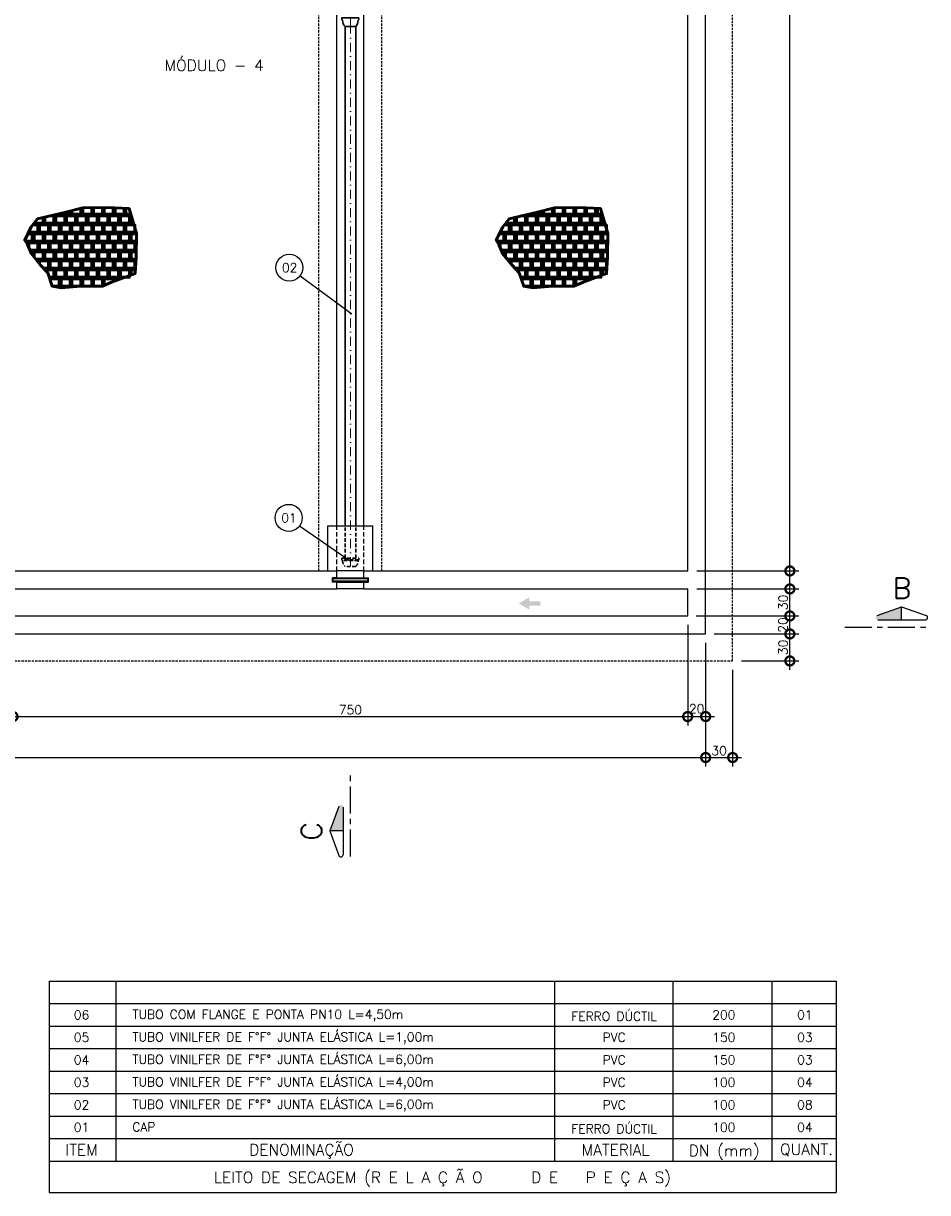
# Model space of a CAD drawing. Header units: millimetres. Extents: x 6229 to 11806, y 4271 to 11505.
# Tile 21 of 25: x 9158 to 10163, y 8925 to 10224. Entities that reach past the tile are written whole.
import ezdxf
from ezdxf.enums import TextEntityAlignment as Align

# ---------------------------------------------------------------- set-up
doc = ezdxf.new("R2010")
doc.units = ezdxf.units.MM
doc.header["$LTSCALE"] = 8
doc.header["$MEASUREMENT"] = 0
for name, pattern in [('CENTERX2', [4, 2.5, -0.5, 0.5, -0.5]), ('DASHDOT', [25.4, 12.7, -6.35, 0, -6.35]), ('DASHED', [0.75, 0.5, -0.25]), ('HIDDEN', [9.525, 6.35, -3.175])]:
    doc.linetypes.add(name, pattern=pattern)
doc.layers.get('Defpoints').update_dxf_attribs({"color": 200})
for name, color, linetype, lineweight in [('BAR-EIXOS', 7, 'DASHDOT', 20), ('BAR-PECAS', 2, 'Continuous', 30), ('PAREDE4', 3, 'Continuous', 50)]:
    doc.layers.add(name, color=color, linetype=linetype, lineweight=lineweight)
for name, color, linetype in [('COTAS', 16, 'Continuous'), ('DIM', 7, 'Continuous'), ('EIXO', 7, 'DASHDOT'), ('ESTRUTURA', 6, 'Continuous'), ('LFINA', 3, 'Continuous'), ('LIMHATRA', 2, 'HIDDEN'), ('PAREDE', 6, 'Continuous'), ('RELAÇÀO', 2, 'Continuous'), ('RELAÇÃO', 2, 'Continuous'), ('TEXTO', 2, 'Continuous')]:
    doc.layers.add(name, color=color, linetype=linetype)
doc.styles.add('ROMANS', font='ROMANS.shx')
doc.dimstyles.new('DIM50', dxfattribs={"dimscale": 0, "dimtxt": 10, "dimasz": 20, "dimexe": 10, "dimexo": 10, "dimgap": 2.5, "dimtad": 1, "dimdec": 0, "dimtxsty": 'ROMANS', "dimblk": 'ARCHTICK', "dimblk1": 'DOTSMALL', "dimblk2": 'DOTSMALL', "dimsah": 1, "dimcen": 2.5, "dimdle": 10, "dimclrd": 7, "dimclre": 7, "dimclrt": 2, "dimazin": 0, "dimtfac": 1, "dimtdec": 0, "dimtmove": 2, "dimatfit": 3, "dimldrblk": 'ARCHTICK', "dimfxl": 0, "dimarcsym": 0})

# ---------------------------------------------------------------- blocks, each defined once
blk = doc.blocks.new('_DOTSMALL')
at = {"color": 0, "linetype": 'ByBlock', "const_width": 0.5}
blk.add_lwpolyline([(-0.0625, 0, 1), (0.0625, 0, 1)], format="xyb", close=True, dxfattribs=at)
blk = doc.blocks.new('*D20')
at = {"layer": 'Defpoints', "color": 0}
for p in [(9916.7, 9506.3), (6816.7, 9443.9), (9916.7, 9408.4)]:
    blk.add_point(p, dxfattribs=at)
at = {"layer": 'DIM', "color": 7, "lineweight": -2}
for p, q in [((9916.7, 9496.3), (9916.7, 9398.4)), ((6816.7, 9433.9), (6816.7, 9398.4)), ((6806.7, 9408.4), (9926.7, 9408.4))]:
    blk.add_line(p, q, dxfattribs=at)
at = {"layer": 'DIM', "color": 7, "lineweight": -2, "xscale": 20, "yscale": 20, "zscale": 20, "rotation": 180}
blk.add_blockref('_DOTSMALL', (6816.7, 9408.4), dxfattribs=at)
at = {"layer": 'DIM', "color": 7, "lineweight": -2, "xscale": 20, "yscale": 20, "zscale": 20}
blk.add_blockref('_DOTSMALL', (9916.7, 9408.4), dxfattribs=at)
at = {"layer": 'DIM', "color": 2, "insert": (8366.7, 9415.9), "char_height": 10, "attachment_point": 5, "style": 'ROMANS'}
blk.add_mtext('3100', dxfattribs=at)
blk = doc.blocks.new('_ArchTick')
at = {"layer": 'COTAS', "color": 0, "const_width": 0.15}
blk.add_lwpolyline([(-0.5, -0.5), (0.5, 0.5)], dxfattribs=at)
blk = doc.blocks.new('*D60')
at = {"layer": 'Defpoints', "color": 0}
for p in [(9146.7, 9615.7), (9896.7, 9565.7), (9896.7, 9453.9)]:
    blk.add_point(p, dxfattribs=at)
at = {"layer": 'DIM', "color": 7, "lineweight": -2}
for p, q in [((9146.7, 9605.7), (9146.7, 9443.9)), ((9896.7, 9555.7), (9896.7, 9443.9)), ((9136.7, 9453.9), (9906.7, 9453.9))]:
    blk.add_line(p, q, dxfattribs=at)
at = {"layer": 'DIM', "color": 7, "lineweight": -2, "xscale": 20, "yscale": 20, "zscale": 20, "rotation": 180}
blk.add_blockref('_DOTSMALL', (9146.7, 9453.9), dxfattribs=at)
at = {"layer": 'DIM', "color": 7, "lineweight": -2, "xscale": 20, "yscale": 20, "zscale": 20}
blk.add_blockref('_DOTSMALL', (9896.7, 9453.9), dxfattribs=at)
at = {"layer": 'DIM', "color": 2, "insert": (9521.7, 9461.4), "char_height": 10, "attachment_point": 5, "style": 'ROMANS'}
blk.add_mtext('750', dxfattribs=at)
blk = doc.blocks.new('*D61')
at = {"layer": 'Defpoints', "color": 0}
for p in [(9896.7, 9565.7), (9916.7, 9545.7), (9916.7, 9453.9)]:
    blk.add_point(p, dxfattribs=at)
at = {"layer": 'DIM', "color": 7, "lineweight": -2}
for p, q in [((9896.7, 9555.7), (9896.7, 9443.9)), ((9916.7, 9535.7), (9916.7, 9443.9)), ((9886.7, 9453.9), (9926.7, 9453.9))]:
    blk.add_line(p, q, dxfattribs=at)
at = {"layer": 'DIM', "color": 7, "lineweight": -2, "xscale": 20, "yscale": 20, "zscale": 20, "rotation": 180}
blk.add_blockref('_DOTSMALL', (9896.7, 9453.9), dxfattribs=at)
at = {"layer": 'DIM', "color": 7, "lineweight": -2, "xscale": 20, "yscale": 20, "zscale": 20}
blk.add_blockref('_DOTSMALL', (9916.7, 9453.9), dxfattribs=at)
at = {"layer": 'DIM', "color": 2, "insert": (9906.7, 9462.6), "char_height": 10, "attachment_point": 5, "style": 'ROMANS'}
blk.add_mtext('20', dxfattribs=at)
blk = doc.blocks.new('*D62')
at = {"layer": 'Defpoints', "color": 0}
for p in [(9946.7, 9515.7), (9916.7, 9500.1), (9946.7, 9408.4)]:
    blk.add_point(p, dxfattribs=at)
at = {"layer": 'DIM', "color": 7, "lineweight": -2}
for p, q in [((9946.7, 9505.7), (9946.7, 9398.4)), ((9916.7, 9490.1), (9916.7, 9398.4)), ((9906.7, 9408.4), (9956.7, 9408.4))]:
    blk.add_line(p, q, dxfattribs=at)
at = {"layer": 'DIM', "color": 7, "lineweight": -2, "xscale": 20, "yscale": 20, "zscale": 20, "rotation": 180}
blk.add_blockref('_DOTSMALL', (9916.7, 9408.4), dxfattribs=at)
at = {"layer": 'DIM', "color": 7, "lineweight": -2, "xscale": 20, "yscale": 20, "zscale": 20}
blk.add_blockref('_DOTSMALL', (9946.7, 9408.4), dxfattribs=at)
at = {"layer": 'DIM', "color": 2, "insert": (9931.7, 9415.9), "char_height": 10, "attachment_point": 5, "style": 'ROMANS'}
blk.add_mtext('30', dxfattribs=at)
blk = doc.blocks.new('*D64')
at = {"layer": 'Defpoints', "color": 0}
for p in [(9916.7, 9545.7), (10010.3, 9545.7), (9946.7, 9515.7)]:
    blk.add_point(p, dxfattribs=at)
at = {"layer": 'DIM', "color": 7, "lineweight": -2}
for p, q in [((10010.3, 9505.7), (10010.3, 9555.7)), ((9926.7, 9545.7), (10020.3, 9545.7)), ((9956.7, 9515.7), (10020.3, 9515.7))]:
    blk.add_line(p, q, dxfattribs=at)
at = {"layer": 'DIM', "color": 7, "lineweight": -2, "xscale": 20, "yscale": 20, "zscale": 20}
for p, rotation in [((10010.3, 9545.7), 90), ((10010.3, 9515.7), 270)]:
    blk.add_blockref('_DOTSMALL', p, dxfattribs=dict(at, rotation=rotation))
at = {"layer": 'DIM', "color": 2, "insert": (10002.8, 9530.7), "char_height": 10, "attachment_point": 5, "rotation": 90, "style": 'ROMANS'}
blk.add_mtext('30', dxfattribs=at)
blk = doc.blocks.new('*D65')
at = {"layer": 'Defpoints', "color": 0}
for p in [(9896.7, 9595.7), (10010.3, 9595.7), (9896.7, 9565.7)]:
    blk.add_point(p, dxfattribs=at)
at = {"layer": 'DIM', "color": 7, "lineweight": -2}
for p, q in [((10010.3, 9555.7), (10010.3, 9605.7)), ((9906.7, 9595.7), (10020.3, 9595.7)), ((9906.7, 9565.7), (10020.3, 9565.7))]:
    blk.add_line(p, q, dxfattribs=at)
at = {"layer": 'DIM', "color": 7, "lineweight": -2, "xscale": 20, "yscale": 20, "zscale": 20}
for p, rotation in [((10010.3, 9595.7), 90), ((10010.3, 9565.7), 270)]:
    blk.add_blockref('_DOTSMALL', p, dxfattribs=dict(at, rotation=rotation))
at = {"layer": 'DIM', "color": 2, "insert": (10002.8, 9580.7), "char_height": 10, "attachment_point": 5, "rotation": 90, "style": 'ROMANS'}
blk.add_mtext('30', dxfattribs=at)
blk = doc.blocks.new('*D66')
at = {"layer": 'Defpoints', "color": 0}
for p in [(9896.7, 11115.7), (10010.3, 11115.7), (9896.7, 9615.7)]:
    blk.add_point(p, dxfattribs=at)
at = {"layer": 'DIM', "color": 7, "lineweight": -2}
for p, q in [((10010.3, 9605.7), (10010.3, 11125.7)), ((9906.7, 11115.7), (10020.3, 11115.7)), ((9906.7, 9615.7), (10020.3, 9615.7))]:
    blk.add_line(p, q, dxfattribs=at)
at = {"layer": 'DIM', "color": 7, "lineweight": -2, "xscale": 20, "yscale": 20, "zscale": 20}
for p, rotation in [((10010.3, 11115.7), 90), ((10010.3, 9615.7), 270)]:
    blk.add_blockref('_DOTSMALL', p, dxfattribs=dict(at, rotation=rotation))
at = {"layer": 'DIM', "color": 2, "insert": (10002.8, 10365.7), "char_height": 10, "attachment_point": 5, "rotation": 90, "style": 'ROMANS'}
blk.add_mtext('1500', dxfattribs=at)
blk = doc.blocks.new('*D127')
at = {"layer": 'BAR-EIXOS', "color": 7, "lineweight": -2}
for p, q in [((10010.3, 9535.7), (10010.3, 9575.7)), ((9906, 9565.7), (10020.3, 9565.7)), ((9926, 9545.7), (10020.3, 9545.7))]:
    blk.add_line(p, q, dxfattribs=at)
at = {"layer": 'Defpoints', "color": 0}
for p in [(9896, 9565.7), (10010.3, 9565.7), (9916, 9545.7)]:
    blk.add_point(p, dxfattribs=at)
at = {"layer": 'BAR-EIXOS', "color": 7, "lineweight": -2, "xscale": 20, "yscale": 20, "zscale": 20}
for p, rotation in [((10010.3, 9565.7), 90), ((10010.3, 9545.7), 270)]:
    blk.add_blockref('_DOTSMALL', p, dxfattribs=dict(at, rotation=rotation))
at = {"layer": 'BAR-EIXOS', "color": 2, "insert": (10002.6, 9555.7), "char_height": 10, "attachment_point": 5, "rotation": 90, "style": 'ROMANS'}
blk.add_mtext('20', dxfattribs=at)

msp = doc.modelspace()

# ---------------------------------------------------------------- hatches: boundary and pattern name
at = {"linetype": 'Continuous'}
msp.add_hatch(color=7, dxfattribs=at).paths.add_polyline_path([(9720.6, 9582), (9720.6, 9586.4), (9708.8, 9579.6), (9720.6, 9572.8), (9720.6, 9577.2), (9732.9, 9577.2), (9732.9, 9582)])
at = {"layer": 'RELAÇÀO', "ltscale": 0.2}
for points in [[(10134.6, 9561.4), (10134.6, 9576), (10107.3, 9566.2, 0.841128), (10108.2, 9561.3)], [(9513.6, 9326.8), (9499, 9326.8), (9508.8, 9354, -0.841128), (9513.7, 9353.2)]]:
    msp.add_hatch(color=2, dxfattribs=at).paths.add_polyline_path(points)

# ---------------------------------------------------------------- linework, layer by layer
at = {"layer": 'BAR-EIXOS', "ltscale": 0.1}
for p, q in [((9521.7, 10220.7), (9521.7, 10820.7)), ((9521.7, 9620.7), (9521.7, 10220.7))]:
    msp.add_line(p, q, dxfattribs=at)
at = {"layer": 'BAR-EIXOS'}
for q in [(9521.7, 9630.5), (9521.7, 9629.9)]:
    msp.add_line((9521.7, 9620.7), q, dxfattribs=at)
at = {"layer": 'BAR-PECAS'}
for p, q in [((9515.8, 9665.7), (9515.8, 10220.7)), ((9527.6, 9665.7), (9527.6, 10220.7))]:
    msp.add_line(p, q, dxfattribs=at)
at = {"layer": 'BAR-PECAS', "linetype": 'DASHED'}
for p, q in [((9515.8, 9630.1), (9515.8, 9665.7)), ((9527.6, 9630.1), (9527.6, 9665.7)), ((9531.1, 9628.1), (9512.2, 9628.1)), ((9530.3, 9627.2), (9513, 9627.2))]:
    msp.add_line(p, q, dxfattribs=at)
at = {"layer": 'BAR-PECAS'}
msp.add_lwpolyline([(9515.8, 10220.7, -0.214214), (9513, 10227.5), (9512.2, 10228.3), (9512.2, 10230.1), (9531.1, 10230.1), (9531.1, 10228.3), (9530.3, 10227.5, -0.214214), (9527.6, 10220.7)], format="xyb", close=True, dxfattribs=at)
at = {"layer": 'BAR-PECAS', "linetype": 'DASHED'}
msp.add_lwpolyline([(9515.8, 9620.7, -0.214214), (9513, 9627.2), (9512.2, 9628.1), (9512.2, 9629.9), (9531.1, 9629.9), (9531.1, 9628.1), (9530.3, 9627.2, -0.214214), (9527.6, 9620.7)], format="xyb", close=True, dxfattribs=at)
at = {"layer": 'EIXO', "color": 5, "linetype": 'CENTERX2', "ltscale": 1.5}
for p, q in [((10071.4, 9553.3), (10163.1, 9553.3)), ((9521.7, 9298.3), (9521.7, 9389.9))]:
    msp.add_line(p, q, dxfattribs=at)
at = {"layer": 'ESTRUTURA'}
for p, q in [((9916.7, 9545.7), (9916.7, 11135.7)), ((9896.7, 9615.7), (9896.7, 11115.7)), ((9146.7, 9615.7), (9506.7, 9615.7)), ((9506.7, 9608.2), (9506.7, 9615.7)), ((9536.7, 9608.2), (9536.7, 9615.7)), ((9536.7, 9615.7), (9896.7, 9615.7)), ((9501.7, 9603.2), (9501.7, 9608.2)), ((9506.7, 9608.2), (9501.7, 9608.2)), ((9506.7, 9603.2), (9501.7, 9603.2)), ((9506.7, 9595.7), (9506.7, 9603.2)), ((9536.7, 9608.2), (9541.7, 9608.2)), ((9536.7, 9595.7), (9536.7, 9603.2)), ((9536.7, 9603.2), (9541.7, 9603.2)), ((9541.7, 9603.2), (9541.7, 9608.2)), ((8766.7, 9595.7), (9506.7, 9595.7)), ((9536.7, 9595.7), (9896.7, 9595.7)), ((9896.7, 9565.7), (9896.7, 9595.7)), ((7186.7, 9565.7), (9896.7, 9565.7)), ((7166.7, 9545.7), (9916.7, 9545.7))]:
    msp.add_line(p, q, dxfattribs=at)
at = {"layer": 'ESTRUTURA', "color": 3}
for p, q in [((9506.7, 9665.7), (9506.7, 11115.7)), ((9536.7, 9665.7), (9536.7, 11115.7))]:
    msp.add_line(p, q, dxfattribs=at)
at = {"layer": 'ESTRUTURA', "color": 8}
for p, q in [((9496.7, 9615.7), (9496.7, 9665.7)), ((9496.7, 9665.7), (9546.7, 9665.7)), ((9546.7, 9615.7), (9546.7, 9665.7))]:
    msp.add_line(p, q, dxfattribs=at)
at = {"layer": 'ESTRUTURA', "color": 9}
for p, q in [((9536.7, 9615.7), (9506.7, 9615.7)), ((9536.7, 9595.7), (9506.7, 9595.7))]:
    msp.add_line(p, q, dxfattribs=at)
at = {"layer": 'LFINA'}
msp.add_lwpolyline([(9540.7, 9604.2), (9502.7, 9604.2), (9502.7, 9607.2), (9540.7, 9607.2)], close=True, dxfattribs=at)
at = {"layer": 'LIMHATRA', "linetype": 'HIDDEN', "ltscale": 0.05}
for p, q in [((9946.7, 9515.7), (9946.7, 11165.7)), ((7136.7, 9515.7), (9946.7, 9515.7))]:
    msp.add_line(p, q, dxfattribs=at)
at = {"layer": 'LIMHATRA', "color": 3, "linetype": 'HIDDEN', "ltscale": 0.05}
for p, q in [((9486.7, 9615.7), (9486.7, 11115.7)), ((9556.7, 9615.7), (9556.7, 11115.7))]:
    msp.add_line(p, q, dxfattribs=at)
at = {"layer": 'LIMHATRA', "color": 3, "linetype": 'HIDDEN', "ltscale": 0.1}
for p, q in [((9506.7, 9615.7), (9506.7, 9665.7)), ((9536.7, 9615.7), (9536.7, 9665.7))]:
    msp.add_line(p, q, dxfattribs=at)
at = {"layer": 'PAREDE', "color": 9}
for p, q in [((9506.7, 9608.2), (9536.7, 9608.2)), ((9506.7, 9603.2), (9536.7, 9603.2))]:
    msp.add_line(p, q, dxfattribs=at)
at = {"layer": 'PAREDE4'}
for p, q in [((9174.1, 9992.1), (9164.1, 9992.1)), ((9698.3, 9992.1), (9688.3, 9992.1))]:
    msp.add_line(p, q, dxfattribs=at)
at = {"layer": 'PAREDE4', "color": 7}
for points in [[(9255.5, 9936), (9282.3, 9946.1), (9283.4, 9964.3), (9283.9, 9990.6), (9275.6, 10018.3), (9251.7, 10019.4), (9224.3, 10019.2), (9204, 10013.9), (9173.9, 10006.9), (9166.9, 9998.1), (9159.7, 9983.1), (9162.6, 9978.3), (9167.1, 9968.2), (9177.2, 9955.6), (9185.3, 9946.8), (9190.3, 9932.1), (9200.2, 9930.2), (9222.1, 9932.1), (9246.1, 9932.1)], [(9779.7, 9936), (9806.5, 9946.1), (9807.6, 9964.3), (9808.1, 9990.6), (9799.8, 10018.3), (9775.9, 10019.4), (9748.5, 10019.2), (9728.2, 10013.9), (9698.1, 10006.9), (9691.1, 9998.1), (9683.9, 9983.1), (9686.8, 9978.3), (9691.3, 9968.2), (9701.4, 9955.6), (9709.5, 9946.8), (9714.5, 9932.1), (9724.4, 9930.2), (9746.3, 9932.1), (9770.3, 9932.1)]]:
    msp.add_lwpolyline(points, close=True, dxfattribs=at)
at = {"layer": 'PAREDE4'}
for points in [[(9212.1, 10016), (9212.1, 10012.1), (9222.1, 10012.1), (9222.1, 10018.6)], [(9224.1, 10019.2), (9224.1, 10012.1), (9234.1, 10012.1), (9234.1, 10019.3)], [(9236.1, 10019.3), (9236.1, 10012.1), (9246.1, 10012.1), (9246.1, 10019.4)], [(9248.1, 10019.4), (9248.1, 10012.1), (9258.1, 10012.1), (9258.1, 10019.1)], [(9260.1, 10019), (9260.1, 10012.1), (9270.1, 10012.1), (9270.1, 10018.5)], [(9272.1, 10018.4), (9272.1, 10012.1), (9277.4, 10012.1)], [(9736.3, 10016), (9736.3, 10012.1), (9746.3, 10012.1), (9746.3, 10018.6)], [(9748.3, 10019.2), (9748.3, 10012.1), (9758.3, 10012.1), (9758.3, 10019.3)], [(9760.3, 10019.3), (9760.3, 10012.1), (9770.3, 10012.1), (9770.3, 10019.4)], [(9772.3, 10019.4), (9772.3, 10012.1), (9782.3, 10012.1), (9782.3, 10019.1)], [(9784.3, 10019), (9784.3, 10012.1), (9794.3, 10012.1), (9794.3, 10018.5)], [(9796.3, 10018.4), (9796.3, 10012.1), (9801.6, 10012.1)], [(9170.1, 10002.2), (9170.1, 10002.1), (9180.1, 10002.1), (9180.1, 10008.4)], [(9182.1, 10008.8), (9182.1, 10002.1), (9192.1, 10002.1), (9192.1, 10010.1), (9187.5, 10010.1)], [(9194.1, 10010.1), (9194.1, 10002.1), (9204.1, 10002.1), (9204.1, 10010.1), (9194.1, 10010.1)], [(9200.1, 10013), (9200.1, 10012.1), (9210.1, 10012.1), (9210.1, 10015.5)], [(9206.1, 10010.1), (9206.1, 10002.1), (9216.1, 10002.1), (9216.1, 10010.1), (9206.1, 10010.1)], [(9218.1, 10010.1), (9218.1, 10002.1), (9228.1, 10002.1), (9228.1, 10010.1), (9218.1, 10010.1)], [(9230.1, 10010.1), (9230.1, 10002.1), (9240.1, 10002.1), (9240.1, 10010.1), (9230.1, 10010.1)], [(9242.1, 10010.1), (9242.1, 10002.1), (9252.1, 10002.1), (9252.1, 10010.1), (9242.1, 10010.1)], [(9254.1, 10010.1), (9254.1, 10002.1), (9264.1, 10002.1), (9264.1, 10010.1), (9254.1, 10010.1)], [(9266.1, 10010.1), (9266.1, 10002.1), (9276.1, 10002.1), (9276.1, 10010.1), (9266.1, 10010.1)], [(9278.1, 10010.1), (9278.1, 10002.1), (9280.4, 10002.1)], [(9694.3, 10002.2), (9694.3, 10002.1), (9704.3, 10002.1), (9704.3, 10008.4)], [(9706.3, 10008.8), (9706.3, 10002.1), (9716.3, 10002.1), (9716.3, 10010.1), (9711.7, 10010.1)], [(9718.3, 10010.1), (9718.3, 10002.1), (9728.3, 10002.1), (9728.3, 10010.1), (9718.3, 10010.1)], [(9724.3, 10013), (9724.3, 10012.1), (9734.3, 10012.1), (9734.3, 10015.5)], [(9730.3, 10010.1), (9730.3, 10002.1), (9740.3, 10002.1), (9740.3, 10010.1), (9730.3, 10010.1)], [(9742.3, 10010.1), (9742.3, 10002.1), (9752.3, 10002.1), (9752.3, 10010.1), (9742.3, 10010.1)], [(9754.3, 10010.1), (9754.3, 10002.1), (9764.3, 10002.1), (9764.3, 10010.1), (9754.3, 10010.1)], [(9766.3, 10010.1), (9766.3, 10002.1), (9776.3, 10002.1), (9776.3, 10010.1), (9766.3, 10010.1)], [(9778.3, 10010.1), (9778.3, 10002.1), (9788.3, 10002.1), (9788.3, 10010.1), (9778.3, 10010.1)], [(9790.3, 10010.1), (9790.3, 10002.1), (9800.3, 10002.1), (9800.3, 10010.1), (9790.3, 10010.1)], [(9802.3, 10010.1), (9802.3, 10002.1), (9804.6, 10002.1)], [(9160.3, 9982.1), (9168.1, 9982.1), (9168.1, 9990.1), (9163, 9990.1)], [(9164.1, 9992.3), (9164.1, 9992.1), (9174.1, 9992.1), (9174.1, 10000.1), (9168.4, 10000.1)], [(9170.1, 9990.1), (9170.1, 9982.1), (9180.1, 9982.1), (9180.1, 9990.1), (9170.1, 9990.1)], [(9176.1, 10000.1), (9176.1, 9992.1), (9186.1, 9992.1), (9186.1, 10000.1), (9176.1, 10000.1)], [(9182.1, 9990.1), (9182.1, 9982.1), (9192.1, 9982.1), (9192.1, 9990.1), (9182.1, 9990.1)], [(9188.1, 10000.1), (9188.1, 9992.1), (9198.1, 9992.1), (9198.1, 10000.1), (9188.1, 10000.1)], [(9194.1, 9990.1), (9194.1, 9982.1), (9204.1, 9982.1), (9204.1, 9990.1), (9194.1, 9990.1)], [(9200.1, 10000.1), (9200.1, 9992.1), (9210.1, 9992.1), (9210.1, 10000.1), (9200.1, 10000.1)], [(9206.1, 9990.1), (9206.1, 9982.1), (9216.1, 9982.1), (9216.1, 9990.1), (9206.1, 9990.1)], [(9212.1, 10000.1), (9212.1, 9992.1), (9222.1, 9992.1), (9222.1, 10000.1), (9212.1, 10000.1)], [(9218.1, 9990.1), (9218.1, 9982.1), (9228.1, 9982.1), (9228.1, 9990.1), (9218.1, 9990.1)], [(9224.1, 10000.1), (9224.1, 9992.1), (9234.1, 9992.1), (9234.1, 10000.1), (9224.1, 10000.1)], [(9230.1, 9990.1), (9230.1, 9982.1), (9240.1, 9982.1), (9240.1, 9990.1), (9230.1, 9990.1)], [(9236.1, 10000.1), (9236.1, 9992.1), (9246.1, 9992.1), (9246.1, 10000.1), (9236.1, 10000.1)], [(9242.1, 9990.1), (9242.1, 9982.1), (9252.1, 9982.1), (9252.1, 9990.1), (9242.1, 9990.1)], [(9248.1, 10000.1), (9248.1, 9992.1), (9258.1, 9992.1), (9258.1, 10000.1), (9248.1, 10000.1)], [(9254.1, 9990.1), (9254.1, 9982.1), (9264.1, 9982.1), (9264.1, 9990.1), (9254.1, 9990.1)], [(9260.1, 10000.1), (9260.1, 9992.1), (9270.1, 9992.1), (9270.1, 10000.1), (9260.1, 10000.1)], [(9266.1, 9990.1), (9266.1, 9982.1), (9276.1, 9982.1), (9276.1, 9990.1), (9266.1, 9990.1)], [(9272.1, 10000.1), (9272.1, 9992.1), (9282.1, 9992.1), (9282.1, 10000.1), (9272.1, 10000.1)], [(9278.1, 9990.1), (9278.1, 9982.1), (9283.7, 9982.1)], [(9283.9, 9990.1), (9278.1, 9990.1)], [(9684.5, 9982.1), (9692.3, 9982.1), (9692.3, 9990.1), (9687.2, 9990.1)], [(9688.3, 9992.3), (9688.3, 9992.1), (9698.3, 9992.1), (9698.3, 10000.1), (9692.6, 10000.1)], [(9694.3, 9990.1), (9694.3, 9982.1), (9704.3, 9982.1), (9704.3, 9990.1), (9694.3, 9990.1)], [(9700.3, 10000.1), (9700.3, 9992.1), (9710.3, 9992.1), (9710.3, 10000.1), (9700.3, 10000.1)], [(9706.3, 9990.1), (9706.3, 9982.1), (9716.3, 9982.1), (9716.3, 9990.1), (9706.3, 9990.1)], [(9712.3, 10000.1), (9712.3, 9992.1), (9722.3, 9992.1), (9722.3, 10000.1), (9712.3, 10000.1)], [(9718.3, 9990.1), (9718.3, 9982.1), (9728.3, 9982.1), (9728.3, 9990.1), (9718.3, 9990.1)], [(9724.3, 10000.1), (9724.3, 9992.1), (9734.3, 9992.1), (9734.3, 10000.1), (9724.3, 10000.1)], [(9730.3, 9990.1), (9730.3, 9982.1), (9740.3, 9982.1), (9740.3, 9990.1), (9730.3, 9990.1)], [(9736.3, 10000.1), (9736.3, 9992.1), (9746.3, 9992.1), (9746.3, 10000.1), (9736.3, 10000.1)], [(9742.3, 9990.1), (9742.3, 9982.1), (9752.3, 9982.1), (9752.3, 9990.1), (9742.3, 9990.1)], [(9748.3, 10000.1), (9748.3, 9992.1), (9758.3, 9992.1), (9758.3, 10000.1), (9748.3, 10000.1)], [(9754.3, 9990.1), (9754.3, 9982.1), (9764.3, 9982.1), (9764.3, 9990.1), (9754.3, 9990.1)], [(9760.3, 10000.1), (9760.3, 9992.1), (9770.3, 9992.1), (9770.3, 10000.1), (9760.3, 10000.1)], [(9766.3, 9990.1), (9766.3, 9982.1), (9776.3, 9982.1), (9776.3, 9990.1), (9766.3, 9990.1)], [(9772.3, 10000.1), (9772.3, 9992.1), (9782.3, 9992.1), (9782.3, 10000.1), (9772.3, 10000.1)], [(9778.3, 9990.1), (9778.3, 9982.1), (9788.3, 9982.1), (9788.3, 9990.1), (9778.3, 9990.1)], [(9784.3, 10000.1), (9784.3, 9992.1), (9794.3, 9992.1), (9794.3, 10000.1), (9784.3, 10000.1)], [(9790.3, 9990.1), (9790.3, 9982.1), (9800.3, 9982.1), (9800.3, 9990.1), (9790.3, 9990.1)], [(9796.3, 10000.1), (9796.3, 9992.1), (9806.3, 9992.1), (9806.3, 10000.1), (9796.3, 10000.1)], [(9802.3, 9990.1), (9802.3, 9982.1), (9807.9, 9982.1)], [(9808.1, 9990.1), (9802.3, 9990.1)], [(9164.1, 9980.1), (9164.1, 9974.9)], [(9165.4, 9972.1), (9174.1, 9972.1), (9174.1, 9980.1), (9164.1, 9980.1)], [(9176.1, 9980.1), (9176.1, 9972.1), (9186.1, 9972.1), (9186.1, 9980.1), (9176.1, 9980.1)], [(9188.1, 9980.1), (9188.1, 9972.1), (9198.1, 9972.1), (9198.1, 9980.1), (9188.1, 9980.1)], [(9200.1, 9980.1), (9200.1, 9972.1), (9210.1, 9972.1), (9210.1, 9980.1), (9200.1, 9980.1)], [(9212.1, 9980.1), (9212.1, 9972.1), (9222.1, 9972.1), (9222.1, 9980.1), (9212.1, 9980.1)], [(9224.1, 9980.1), (9224.1, 9972.1), (9234.1, 9972.1), (9234.1, 9980.1), (9224.1, 9980.1)], [(9236.1, 9980.1), (9236.1, 9972.1), (9246.1, 9972.1), (9246.1, 9980.1), (9236.1, 9980.1)], [(9248.1, 9980.1), (9248.1, 9972.1), (9258.1, 9972.1), (9258.1, 9980.1), (9248.1, 9980.1)], [(9260.1, 9980.1), (9260.1, 9972.1), (9270.1, 9972.1), (9270.1, 9980.1), (9260.1, 9980.1)], [(9272.1, 9980.1), (9272.1, 9972.1), (9282.1, 9972.1), (9282.1, 9980.1), (9272.1, 9980.1)], [(9688.3, 9980.1), (9688.3, 9974.9)], [(9689.6, 9972.1), (9698.3, 9972.1), (9698.3, 9980.1), (9688.3, 9980.1)], [(9700.3, 9980.1), (9700.3, 9972.1), (9710.3, 9972.1), (9710.3, 9980.1), (9700.3, 9980.1)], [(9712.3, 9980.1), (9712.3, 9972.1), (9722.3, 9972.1), (9722.3, 9980.1), (9712.3, 9980.1)], [(9724.3, 9980.1), (9724.3, 9972.1), (9734.3, 9972.1), (9734.3, 9980.1), (9724.3, 9980.1)], [(9736.3, 9980.1), (9736.3, 9972.1), (9746.3, 9972.1), (9746.3, 9980.1), (9736.3, 9980.1)], [(9748.3, 9980.1), (9748.3, 9972.1), (9758.3, 9972.1), (9758.3, 9980.1), (9748.3, 9980.1)], [(9760.3, 9980.1), (9760.3, 9972.1), (9770.3, 9972.1), (9770.3, 9980.1), (9760.3, 9980.1)], [(9772.3, 9980.1), (9772.3, 9972.1), (9782.3, 9972.1), (9782.3, 9980.1), (9772.3, 9980.1)], [(9784.3, 9980.1), (9784.3, 9972.1), (9794.3, 9972.1), (9794.3, 9980.1), (9784.3, 9980.1)], [(9796.3, 9980.1), (9796.3, 9972.1), (9806.3, 9972.1), (9806.3, 9980.1), (9796.3, 9980.1)], [(9170.1, 9970.1), (9170.1, 9964.5)], [(9172, 9962.1), (9180.1, 9962.1), (9180.1, 9970.1), (9170.1, 9970.1)], [(9182.1, 9970.1), (9182.1, 9962.1), (9192.1, 9962.1), (9192.1, 9970.1), (9182.1, 9970.1)], [(9194.1, 9970.1), (9194.1, 9962.1), (9204.1, 9962.1), (9204.1, 9970.1), (9194.1, 9970.1)], [(9206.1, 9970.1), (9206.1, 9962.1), (9216.1, 9962.1), (9216.1, 9970.1), (9206.1, 9970.1)], [(9218.1, 9970.1), (9218.1, 9962.1), (9228.1, 9962.1), (9228.1, 9970.1), (9218.1, 9970.1)], [(9230.1, 9970.1), (9230.1, 9962.1), (9240.1, 9962.1), (9240.1, 9970.1), (9230.1, 9970.1)], [(9242.1, 9970.1), (9242.1, 9962.1), (9252.1, 9962.1), (9252.1, 9970.1), (9242.1, 9970.1)], [(9254.1, 9970.1), (9254.1, 9962.1), (9264.1, 9962.1), (9264.1, 9970.1), (9254.1, 9970.1)], [(9266.1, 9970.1), (9266.1, 9962.1), (9276.1, 9962.1), (9276.1, 9970.1), (9266.1, 9970.1)], [(9278.1, 9970.1), (9278.1, 9962.1), (9283.3, 9962.1)], [(9283.5, 9970.1), (9278.1, 9970.1)], [(9694.3, 9970.1), (9694.3, 9964.5)], [(9696.2, 9962.1), (9704.3, 9962.1), (9704.3, 9970.1), (9694.3, 9970.1)], [(9706.3, 9970.1), (9706.3, 9962.1), (9716.3, 9962.1), (9716.3, 9970.1), (9706.3, 9970.1)], [(9718.3, 9970.1), (9718.3, 9962.1), (9728.3, 9962.1), (9728.3, 9970.1), (9718.3, 9970.1)], [(9730.3, 9970.1), (9730.3, 9962.1), (9740.3, 9962.1), (9740.3, 9970.1), (9730.3, 9970.1)], [(9742.3, 9970.1), (9742.3, 9962.1), (9752.3, 9962.1), (9752.3, 9970.1), (9742.3, 9970.1)], [(9754.3, 9970.1), (9754.3, 9962.1), (9764.3, 9962.1), (9764.3, 9970.1), (9754.3, 9970.1)], [(9766.3, 9970.1), (9766.3, 9962.1), (9776.3, 9962.1), (9776.3, 9970.1), (9766.3, 9970.1)], [(9778.3, 9970.1), (9778.3, 9962.1), (9788.3, 9962.1), (9788.3, 9970.1), (9778.3, 9970.1)], [(9790.3, 9970.1), (9790.3, 9962.1), (9800.3, 9962.1), (9800.3, 9970.1), (9790.3, 9970.1)], [(9802.3, 9970.1), (9802.3, 9962.1), (9807.5, 9962.1)], [(9807.7, 9970.1), (9802.3, 9970.1)], [(9176.1, 9960.1), (9176.1, 9957)], [(9180.4, 9952.1), (9186.1, 9952.1), (9186.1, 9960.1), (9176.1, 9960.1)], [(9188.1, 9960.1), (9188.1, 9952.1), (9198.1, 9952.1), (9198.1, 9960.1), (9188.1, 9960.1)], [(9200.1, 9960.1), (9200.1, 9952.1), (9210.1, 9952.1), (9210.1, 9960.1), (9200.1, 9960.1)], [(9212.1, 9960.1), (9212.1, 9952.1), (9222.1, 9952.1), (9222.1, 9960.1), (9212.1, 9960.1)], [(9224.1, 9960.1), (9224.1, 9952.1), (9234.1, 9952.1), (9234.1, 9960.1), (9224.1, 9960.1)], [(9236.1, 9960.1), (9236.1, 9952.1), (9246.1, 9952.1), (9246.1, 9960.1), (9236.1, 9960.1)], [(9248.1, 9960.1), (9248.1, 9952.1), (9258.1, 9952.1), (9258.1, 9960.1), (9248.1, 9960.1)], [(9260.1, 9960.1), (9260.1, 9952.1), (9270.1, 9952.1), (9270.1, 9960.1), (9260.1, 9960.1)], [(9272.1, 9960.1), (9272.1, 9952.1), (9282.1, 9952.1), (9282.1, 9960.1), (9272.1, 9960.1)], [(9700.3, 9960.1), (9700.3, 9957)], [(9704.6, 9952.1), (9710.3, 9952.1), (9710.3, 9960.1), (9700.3, 9960.1)], [(9712.3, 9960.1), (9712.3, 9952.1), (9722.3, 9952.1), (9722.3, 9960.1), (9712.3, 9960.1)], [(9724.3, 9960.1), (9724.3, 9952.1), (9734.3, 9952.1), (9734.3, 9960.1), (9724.3, 9960.1)], [(9736.3, 9960.1), (9736.3, 9952.1), (9746.3, 9952.1), (9746.3, 9960.1), (9736.3, 9960.1)], [(9748.3, 9960.1), (9748.3, 9952.1), (9758.3, 9952.1), (9758.3, 9960.1), (9748.3, 9960.1)], [(9760.3, 9960.1), (9760.3, 9952.1), (9770.3, 9952.1), (9770.3, 9960.1), (9760.3, 9960.1)], [(9772.3, 9960.1), (9772.3, 9952.1), (9782.3, 9952.1), (9782.3, 9960.1), (9772.3, 9960.1)], [(9784.3, 9960.1), (9784.3, 9952.1), (9794.3, 9952.1), (9794.3, 9960.1), (9784.3, 9960.1)], [(9796.3, 9960.1), (9796.3, 9952.1), (9806.3, 9952.1), (9806.3, 9960.1), (9796.3, 9960.1)], [(9186.9, 9942.1), (9192.1, 9942.1), (9192.1, 9950.1), (9182.1, 9950.1)], [(9188.1, 9940.1), (9188.1, 9938.6)], [(9190.3, 9932.1), (9198.1, 9932.1), (9198.1, 9940.1), (9188.1, 9940.1)], [(9194.1, 9950.1), (9194.1, 9942.1), (9204.1, 9942.1), (9204.1, 9950.1), (9194.1, 9950.1)], [(9200.1, 9940.1), (9200.1, 9932.1), (9210.1, 9932.1), (9210.1, 9940.1), (9200.1, 9940.1)], [(9206.1, 9950.1), (9206.1, 9942.1), (9216.1, 9942.1), (9216.1, 9950.1), (9206.1, 9950.1)], [(9212.1, 9940.1), (9212.1, 9932.1), (9222.1, 9932.1), (9222.1, 9940.1), (9212.1, 9940.1)], [(9218.1, 9950.1), (9218.1, 9942.1), (9228.1, 9942.1), (9228.1, 9950.1), (9218.1, 9950.1)], [(9224.1, 9940.1), (9224.1, 9932.1), (9234.1, 9932.1), (9234.1, 9940.1), (9224.1, 9940.1)], [(9230.1, 9950.1), (9230.1, 9942.1), (9240.1, 9942.1), (9240.1, 9950.1), (9230.1, 9950.1)], [(9236.1, 9940.1), (9236.1, 9932.1), (9246.1, 9932.1), (9246.1, 9940.1), (9236.1, 9940.1)], [(9242.1, 9950.1), (9242.1, 9942.1), (9252.1, 9942.1), (9252.1, 9950.1), (9242.1, 9950.1)], [(9248.1, 9940.1), (9248.1, 9932.9)], [(9258.1, 9937), (9258.1, 9940.1), (9248.1, 9940.1)], [(9254.1, 9950.1), (9254.1, 9942.1), (9264.1, 9942.1), (9264.1, 9950.1), (9254.1, 9950.1)], [(9260.1, 9940.1), (9260.1, 9937.7)], [(9266.3, 9940.1), (9260.1, 9940.1)], [(9266.1, 9950.1), (9266.1, 9942.1), (9276.1, 9942.1), (9276.1, 9950.1), (9266.1, 9950.1)], [(9278.1, 9950.1), (9278.1, 9944.5)], [(9282.5, 9950.1), (9278.1, 9950.1)], [(9711.1, 9942.1), (9716.3, 9942.1), (9716.3, 9950.1), (9706.3, 9950.1)], [(9712.3, 9940.1), (9712.3, 9938.6)], [(9714.5, 9932.1), (9722.3, 9932.1), (9722.3, 9940.1), (9712.3, 9940.1)], [(9718.3, 9950.1), (9718.3, 9942.1), (9728.3, 9942.1), (9728.3, 9950.1), (9718.3, 9950.1)], [(9724.3, 9940.1), (9724.3, 9932.1), (9734.3, 9932.1), (9734.3, 9940.1), (9724.3, 9940.1)], [(9730.3, 9950.1), (9730.3, 9942.1), (9740.3, 9942.1), (9740.3, 9950.1), (9730.3, 9950.1)], [(9736.3, 9940.1), (9736.3, 9932.1), (9746.3, 9932.1), (9746.3, 9940.1), (9736.3, 9940.1)], [(9742.3, 9950.1), (9742.3, 9942.1), (9752.3, 9942.1), (9752.3, 9950.1), (9742.3, 9950.1)], [(9748.3, 9940.1), (9748.3, 9932.1), (9758.3, 9932.1), (9758.3, 9940.1), (9748.3, 9940.1)], [(9754.3, 9950.1), (9754.3, 9942.1), (9764.3, 9942.1), (9764.3, 9950.1), (9754.3, 9950.1)], [(9760.3, 9940.1), (9760.3, 9932.1), (9770.3, 9932.1), (9770.3, 9940.1), (9760.3, 9940.1)], [(9766.3, 9950.1), (9766.3, 9942.1), (9776.3, 9942.1), (9776.3, 9950.1), (9766.3, 9950.1)], [(9772.3, 9940.1), (9772.3, 9932.9)], [(9782.3, 9937), (9782.3, 9940.1), (9772.3, 9940.1)], [(9778.3, 9950.1), (9778.3, 9942.1), (9788.3, 9942.1), (9788.3, 9950.1), (9778.3, 9950.1)], [(9784.3, 9940.1), (9784.3, 9937.7)], [(9790.5, 9940.1), (9784.3, 9940.1)], [(9790.3, 9950.1), (9790.3, 9942.1), (9800.3, 9942.1), (9800.3, 9950.1), (9790.3, 9950.1)], [(9802.3, 9950.1), (9802.3, 9944.5)], [(9806.7, 9950.1), (9802.3, 9950.1)]]:
    msp.add_lwpolyline(points, dxfattribs=at)
at = {"layer": 'RELAÇÀO', "color": 3}
for p, q in [((9465.8, 9943.7), (9523.2, 9901.5)), ((9465.2, 9665.8), (9520.4, 9627.8))]:
    msp.add_line(p, q, dxfattribs=at)
at = {"layer": 'RELAÇÀO', "color": 2}
for p, q in [((10107.3, 9566.2), (10134.6, 9576)), ((10134.6, 9561.4), (10134.6, 9576)), ((10134.6, 9576), (10161.8, 9566.2)), ((10108.2, 9561.3), (10161, 9561.4)), ((9508.8, 9354), (9499, 9326.8)), ((9513.7, 9353.2), (9513.6, 9300.4)), ((9513.6, 9326.8), (9499, 9326.8)), ((9499, 9326.8), (9508.8, 9299.5))]:
    msp.add_line(p, q, dxfattribs=at)
at = {"layer": 'RELAÇÀO', "color": 5}
for p, q in [((9186.7, 9160), (9186.7, 8925)), ((10061.7, 9160), (10061.7, 8925))]:
    msp.add_line(p, q, dxfattribs=at)
at = {"layer": 'RELAÇÀO', "color": 3}
for centre in [(9453.8, 9952.6), (9453.2, 9674.7)]:
    msp.add_circle(centre, 15, dxfattribs=at)
at = {"layer": 'RELAÇÀO', "color": 2}
for centre, start, end in [((10161, 9563.9), 269.9535, 70.2261), ((9511.1, 9300.4), 199.7739, 0.0465)]:
    msp.add_arc(centre, 2.5, start, end, dxfattribs=at)
at = {"layer": 'RELAÇÃO', "color": 3}
for p, q in [((9186.7, 9160), (10061.7, 9160)), ((9186.7, 9160), (10061.7, 9160)), ((9186.7, 9135), (10061.7, 9135)), ((9186.7, 9110), (10061.7, 9110)), ((9186.7, 9085), (10061.7, 9085)), ((9186.7, 9060), (10061.7, 9060)), ((9186.7, 9035), (10061.7, 9035)), ((9186.7, 9010), (10061.7, 9010))]:
    msp.add_line(p, q, dxfattribs=at)
at = {"layer": 'RELAÇÃO', "color": 4}
for p, q in [((9260.9, 9160), (9260.9, 8960)), ((9749.1, 8960), (9749.1, 9160)), ((9880.6, 8960), (9880.6, 9160)), ((9990.6, 8960), (9990.6, 9160))]:
    msp.add_line(p, q, dxfattribs=at)
at = {"layer": 'RELAÇÃO', "color": 5}
for p, q in [((9186.7, 8985), (10061.7, 8985)), ((9186.7, 8960), (10061.7, 8960)), ((9186.7, 8925), (10061.7, 8925))]:
    msp.add_line(p, q, dxfattribs=at)

# ---------------------------------------------------------------- texts
at = {"layer": 'RELAÇÀO', "style": 'ROMANS'}
for s, p in [('02', (9454.1, 9952.6)), ('01', (9453.5, 9674.7))]:
    msp.add_text(s, height=10, dxfattribs=at).set_placement(p, align=Align.MIDDLE)
at = {"layer": 'RELAÇÃO', "style": 'ROMANS'}
for s, p in [('06', (9222.8, 9122.5)), ('FERRO DÚCTIL', (9814.9, 9122.5)), ('200', (9936.9, 9122.5)), ('01', (10027, 9122.5)), ('05', (9222.8, 9097.5)), ('PVC', (9814.9, 9097.5)), ('150', (9936.9, 9097.5)), ('03', (10027, 9097.5)), ('04', (9222.8, 9072.5)), ('PVC', (9814.9, 9072.5)), ('150', (9936.9, 9072.5)), ('03', (10027, 9072.5)), ('03', (9222.8, 9047.5)), ('PVC', (9814.9, 9047.5)), ('100', (9936.9, 9047.5)), ('04', (10027, 9047.5)), ('02', (9222.8, 9022.5)), ('PVC', (9814.9, 9022.5)), ('100', (9936.9, 9022.5)), ('08', (10027, 9022.5)), ('01', (9222.8, 8997.5)), ('FERRO DÚCTIL', (9814.9, 8997.5)), ('100', (9936.9, 8997.5)), ('04', (10027, 8997.5))]:
    msp.add_text(s, height=10, dxfattribs=at).set_placement(p, align=Align.MIDDLE)
for s, p in [('TUBO COM FLANGE E PONTA PN10 L=4,50m', (9279.3, 9118)), ('TUBO VINILFER DE F%%DF%%D JUNTA ELÁSTICA L=1,00m', (9279.3, 9093)), ('TUBO VINILFER DE F%%DF%%D JUNTA ELÁSTICA L=6,00m', (9279.3, 9068)), ('TUBO VINILFER DE F%%DF%%D JUNTA ELÁSTICA L=4,00m', (9279.3, 9043)), ('TUBO VINILFER DE F%%DF%%D JUNTA ELÁSTICA L=6,00m', (9279.3, 9018)), ('CAP', (9279.3, 8993))]:
    msp.add_text(s, height=10, dxfattribs=at).set_placement(p)
at = {"layer": 'RELAÇÃO', "color": 4, "style": 'ROMANS'}
for s, p in [('ITEM', (9222.8, 8972.5)), ('DENOMINAÇÃO', (9467.4, 8972.5)), ('MATERIAL', (9816.6, 8972.5)), ('DN (mm)', (9937.3, 8970.8)), ('QUANT.', (10028.8, 8972.5)), ('LEITO DE SECAGEM (R E L A Ç Ã O   D E   P E Ç A S)', (9624, 8941.5))]:
    msp.add_text(s, height=12.5, dxfattribs=at).set_placement(p, align=Align.MIDDLE)
at = {"layer": 'TEXTO', "color": 4, "lineweight": -3, "style": 'ROMANS'}
msp.add_text('MÓDULO - 4', height=12.5, rotation=0, dxfattribs=at).set_placement((9315.1, 10171.2))
at = {"layer": 'TEXTO', "color": 5, "style": 'ROMANS'}
for s, rotation, p in [('B', 360, (10134.9, 9596.5)), ('C', 90, (9478.5, 9326.4))]:
    msp.add_text(s, height=23, rotation=rotation, dxfattribs=at).set_placement(p, align=Align.MIDDLE)

# ---------------------------------------------------------------- dimensions: what is measured, and where the dimension line sits
at = {"layer": 'BAR-EIXOS'}
dim = msp.add_linear_dim(base=(10010.3, 9565.7), p1=(9916, 9545.7), p2=(9896, 9565.7), angle=90, dimstyle='DIM50', override={"dimscale": 1}, dxfattribs=at)
dim.commit()
dim.dimension.update_dxf_attribs({"geometry": '*D127', "text_midpoint": (10002.6, 9555.7), "dimtype": 160})
at = {"layer": 'DIM'}
for base, p1, p2, picture, middle in [((10010.3, 11115.7), (9896.7, 9615.7), (9896.7, 11115.7), '*D66', (10002.8, 10365.7)), ((10010.3, 9595.7), (9896.7, 9565.7), (9896.7, 9595.7), '*D65', (10002.8, 9580.7)), ((10010.3, 9545.7), (9946.7, 9515.7), (9916.7, 9545.7), '*D64', (10002.8, 9530.7))]:
    dim = msp.add_linear_dim(base=base, p1=p1, p2=p2, angle=90, dimstyle='DIM50', override={"dimscale": 1}, dxfattribs=at)
    dim.commit()
    dim.dimension.update_dxf_attribs({"geometry": picture, "text_midpoint": middle})
for base, p1, p2, picture, middle in [((9896.7, 9453.9), (9146.7, 9615.7), (9896.7, 9565.7), '*D60', (9521.7, 9461.4)), ((9946.7, 9408.4), (9916.7, 9500.1), (9946.7, 9515.7), '*D62', (9931.7, 9415.9)), ((9916.7, 9408.4), (6816.7, 9443.9), (9916.7, 9506.3), '*D20', (8366.7, 9415.9))]:
    dim = msp.add_linear_dim(base=base, p1=p1, p2=p2, dimstyle='DIM50', override={"dimscale": 1}, dxfattribs=at)
    dim.commit()
    dim.dimension.update_dxf_attribs({"geometry": picture, "text_midpoint": middle})
dim = msp.add_linear_dim(base=(9916.7, 9453.9), p1=(9896.7, 9565.7), p2=(9916.7, 9545.7), dimstyle='DIM50', override={"dimscale": 1}, dxfattribs=at)
dim.commit()
dim.dimension.update_dxf_attribs({"geometry": '*D61', "text_midpoint": (9906.7, 9462.6), "dimtype": 160})

doc.saveas('drawing.dxf')
